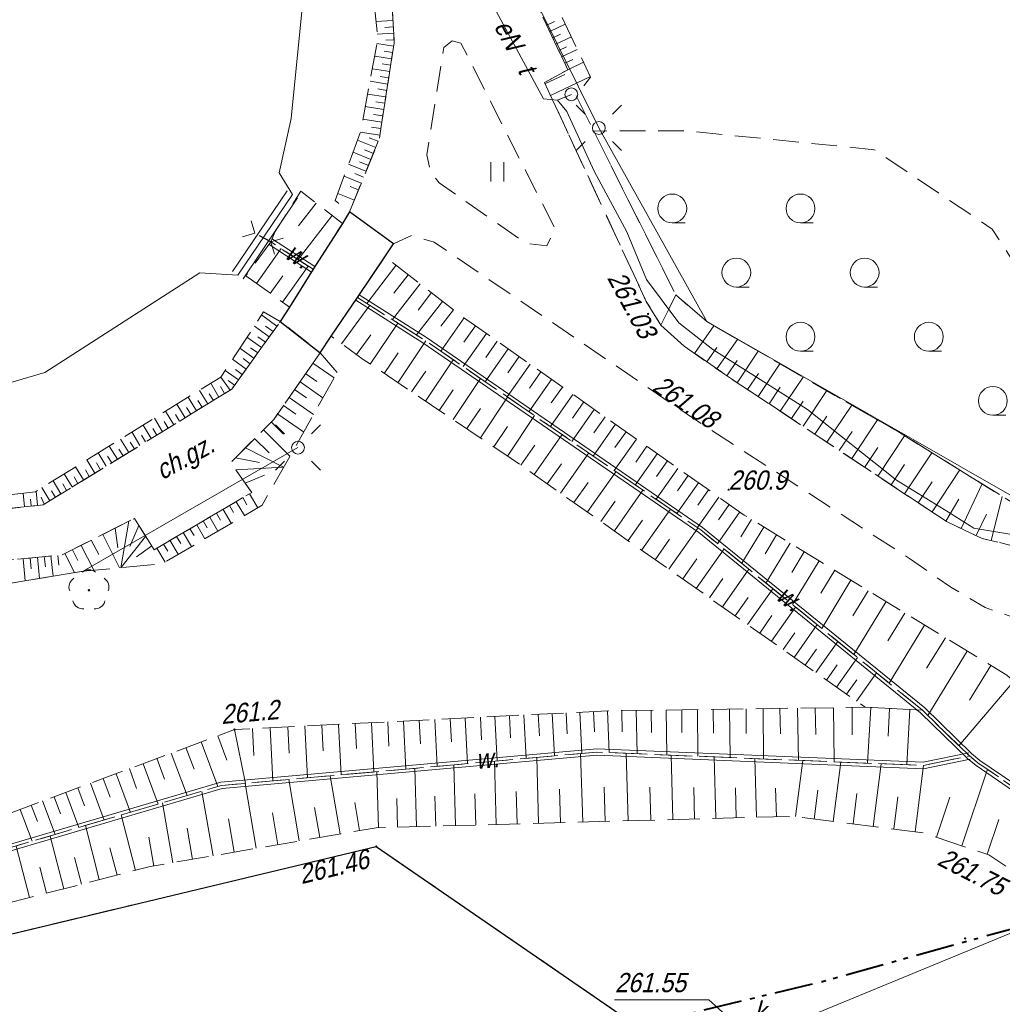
# Model space of a CAD drawing. Extents: x 7418340 to 7418643, y 5555323 to 5555529.
# Tile 8 of 16: x 7418456 to 7418494, y 5555376 to 5555414. Entities that reach past the tile are written whole.
import ezdxf
from ezdxf.enums import TextEntityAlignment as Align

# ---------------------------------------------------------------- set-up
doc = ezdxf.new("R2010")
doc.units = 0
doc.header["$MEASUREMENT"] = 0
for name, pattern in [('250-500', [2.85, 1.5, -0.35, 0.175, -0.3, 0.175, -0.35]), ('ib05_500', [10, 5, -5]), ('mz1.0_0.5', [15, 10, -5]), ('mz1.25_0.5', [17.5, 12.5, -5])]:
    doc.linetypes.add(name, pattern=pattern)
for name, color, linetype, lineweight in [('000 Inne (niezydentyfikowane)', 7, 'Continuous', 0), ('chodnik (powierzchnia)', 7, 'Continuous', 0), ('chodnik (powierzchnia)-Atr17', 7, 'Continuous', 0), ('drzewo liściaste (punkt)', 7, 'Continuous', 0), ('EPSPR_252', 7, 'Continuous', 0), ('EPUPR_250', 7, 'Continuous', 0), ('krawężnik (linia)', 7, 'Continuous', 0), ('kładka (powierzchnia)', 7, 'Continuous', 0), ('latarnia (punkt)', 7, 'Continuous', 0), ('murek oporowy (linia)', 7, 'Continuous', 0), ('przepust (linia)', 7, 'Continuous', 0), ('przepust (linia) - symbol', 7, 'Continuous', 0), ('przewód elektroenergetyczny (linia)', 7, 'Continuous', 0), ('przewód elektroenergetyczny (linia)-Atr1', 7, 'Continuous', 0), ('przewód telekomunikacyjny (linia)', 7, 'Continuous', 0), ('przewód telekomunikacyjny (linia)-Atr1', 7, 'Continuous', 0), ('punkt wysokościowy naturalny', 7, 'Continuous', 0), ('punkt wysokościowy naturalny-Atr2', 7, 'Continuous', 0), ('punkt wysokościowy sztuczny', 7, 'Continuous', 0), ('punkt wysokościowy sztuczny-Atr2', 7, 'Continuous', 0), ('rów melioracyjny  przydrożny (linia)', 7, 'Continuous', 0), ('rów melioracyjny  przydrożny (linia)-Atr17', 7, 'Continuous', 0), ('skarpa nieumocniona (powierzchnia)', 7, 'Continuous', 0), ('słup (punkt)', 7, 'Continuous', 0), ('trawnik (powierzchnia)', 7, 'Continuous', 0), ('trawnik (powierzchnia) - symbol', 7, 'Continuous', 0), ('UKKPO_582', 7, 'Continuous', 0), ('woda stojąca (powierzchnia)', 7, 'Continuous', 0), ('właz okrągły - siec kanalizacyjna (punkt)-Atr17', 7, 'Continuous', 0), ('zakrzewienie (powierzchnia)', 7, 'Continuous', 0), ('zakrzewienie (powierzchnia) - symbol', 7, 'Continuous', 0)]:
    doc.layers.add(name, color=color, linetype=linetype, lineweight=lineweight)
doc.styles.add('Style-WORKING_1250 I 0.26180', font='WORKING_1250.shx', dxfattribs={"oblique": 15})

# ---------------------------------------------------------------- blocks, each defined once
blk = doc.blocks.new('PW02')
at = {"linetype": 'Continuous', "lineweight": 13}
blk.add_hatch(color=0, dxfattribs=at).paths.add_polyline_path([(0.45, 0, 1), (-0.45, 0, 1)], flags=16)
blk = doc.blocks.new('PW01')
at = {"linetype": 'Continuous', "lineweight": 13}
blk.add_hatch(color=0, dxfattribs=at).paths.add_polyline_path([(0.45, 0, 1), (-0.45, 0, 1)], flags=16)
blk = doc.blocks.new('OP021')
at = {"linetype": 'Continuous', "lineweight": 13}
blk.add_hatch(color=0, dxfattribs=at).paths.add_polyline_path([(0.5, 0, 1), (-0.5, 0, 1)], flags=16)
at = {"color": 0, "linetype": 'Continuous', "lineweight": 13}
for centre, start, end in [((0, 4), 49.272, 130.728), ((-3.8, 1.24), 121.308, 202.548), ((3.8, 1.24), 337.452, 58.692), ((-2.35, -3.24), 193.221, 274.871), ((2.35, -3.24), 265.129, 346.779)]:
    blk.add_arc(centre, 4, start, end, dxfattribs=at)
blk = doc.blocks.new('TL04')
at = {"color": 0, "linetype": 'Continuous', "lineweight": 13}
blk.add_line((3.98, -1.64), (8.98, -1.64), dxfattribs=at)
blk.add_circle((3.98, 3.98), 5.62, dxfattribs=at)
blk = doc.blocks.new('SM01')
at = {"color": 0, "linetype": 'Continuous', "lineweight": 13}
for p, q in [((-5.3, 5.31), (-8.83, 8.84)), ((5.31, 5.31), (8.84, 8.84)), ((-5.3, -5.3), (-8.83, -8.83)), ((5.31, -5.3), (8.84, -8.83))]:
    blk.add_line(p, q, dxfattribs=at)
blk.add_circle((0, 0), 2.5, dxfattribs=at)
blk = doc.blocks.new('TU04')
at = {"color": 0, "linetype": 'Continuous', "lineweight": 13}
for p, q in [((0, 0), (0, 7.5)), ((5, 0), (5, 7.5))]:
    blk.add_line(p, q, dxfattribs=at)
blk = doc.blocks.new('IB05')
at = {"color": 0, "linetype": 'Continuous', "lineweight": 13}
for q in [(3.54, 3.54), (3.54, -3.54)]:
    blk.add_line((0, 0), q, dxfattribs=at)
blk = doc.blocks.new('SM04')
at = {"color": 0, "linetype": 'Continuous', "lineweight": 13}
blk.add_circle((0, 0), 2.5, dxfattribs=at)

msp = doc.modelspace()

# ---------------------------------------------------------------- linework, layer by layer
at = {"layer": '000 Inne (niezydentyfikowane)', "color": 7, "linetype": 'Continuous', "lineweight": 13, "ltscale": 0.1, "flags": 128}
for points in [[(7418470.73, 5555414.32), (7418470.07, 5555414.28)], [(7418476.73, 5555414.14), (7418477.03, 5555414.28)], [(7418476.85, 5555413.89), (7418477.45, 5555414.17)], [(7418470.76, 5555413.82), (7418470.12, 5555413.79)], [(7418470.75, 5555414.07), (7418470.42, 5555414.05)], [(7418476.96, 5555413.64), (7418477.27, 5555413.78)], [(7418470.76, 5555413.32), (7418470.11, 5555413.42)], [(7418470.77, 5555413.57), (7418470.45, 5555413.55)], [(7418477.08, 5555413.39), (7418477.69, 5555413.68)], [(7418470.72, 5555413.07), (7418470.39, 5555413.12)], [(7418477.2, 5555413.15), (7418477.5, 5555413.29)], [(7418477.31, 5555412.9), (7418477.92, 5555413.19)], [(7418470.68, 5555412.83), (7418470.02, 5555412.93)], [(7418470.65, 5555412.58), (7418470.31, 5555412.63)], [(7418477.43, 5555412.65), (7418477.74, 5555412.8)], [(7418477.55, 5555412.4), (7418478.16, 5555412.69)], [(7418470.61, 5555412.33), (7418469.93, 5555412.44)], [(7418476.66, 5555411.85), (7418477.44, 5555412.22)], [(7418470.53, 5555411.84), (7418469.84, 5555411.95)], [(7418470.57, 5555412.09), (7418470.23, 5555412.14)], [(7418476.87, 5555411.4), (7418478.43, 5555412.13)], [(7418470.45, 5555411.34), (7418469.74, 5555411.45)], [(7418470.49, 5555411.59), (7418470.14, 5555411.65)], [(7418470.42, 5555411.1), (7418470.06, 5555411.15)], [(7418470.38, 5555410.85), (7418469.65, 5555410.96)], [(7418470.3, 5555410.36), (7418469.56, 5555410.47)], [(7418470.34, 5555410.6), (7418469.97, 5555410.66)], [(7418470.22, 5555409.85), (7418469.47, 5555409.97)], [(7418470.26, 5555410.11), (7418469.89, 5555410.16)], [(7418470.06, 5555409.37), (7418469.35, 5555409.66)], [(7418470.16, 5555409.61), (7418469.8, 5555409.75)], [(7418469.87, 5555408.9), (7418469.18, 5555409.19)], [(7418469.97, 5555409.14), (7418469.62, 5555409.28)], [(7418469.78, 5555408.67), (7418469.43, 5555408.81)], [(7418469.68, 5555408.44), (7418469, 5555408.72)], [(7418469.49, 5555407.98), (7418468.83, 5555408.25)], [(7418469.59, 5555408.21), (7418469.25, 5555408.35)], [(7418469.39, 5555407.72), (7418469.06, 5555407.85)], [(7418469.23, 5555407.32), (7418468.59, 5555407.58)], [(7418467.74, 5555407.2), (7418467.05, 5555406.31)], [(7418468.36, 5555406.72), (7418467.04, 5555405)], [(7418465.41, 5555404.07), (7418466.37, 5555405.43)], [(7418466.43, 5555403.34), (7418467.43, 5555404.74)], [(7418470.85, 5555404.77), (7418469.71, 5555403.29)], [(7418465.95, 5555403.68), (7418466.44, 5555404.37)], [(7418471.33, 5555404.41), (7418470.77, 5555403.69)], [(7418471.79, 5555404.05), (7418470.71, 5555402.66)], [(7418472.23, 5555403.71), (7418471.71, 5555403.03)], [(7418468.73, 5555401.72), (7418469.83, 5555403.22)], [(7418472.67, 5555403.37), (7418471.65, 5555402.06)], [(7418473.09, 5555403.04), (7418472.6, 5555402.41)], [(7418466.21, 5555402.41), (7418465.61, 5555402.84)], [(7418473.51, 5555402.73), (7418472.6, 5555401.43)], [(7418465.91, 5555401.99), (7418465.33, 5555402.41)], [(7418466.06, 5555402.2), (7418465.77, 5555402.41)], [(7418469.85, 5555400.92), (7418470.92, 5555402.52)], [(7418473.95, 5555402.42), (7418473.49, 5555401.78)], [(7418482.49, 5555401.34), (7418483.24, 5555402.42)], [(7418465.61, 5555401.57), (7418465.04, 5555401.98)], [(7418465.76, 5555401.78), (7418465.47, 5555401.99)], [(7418469.31, 5555401.3), (7418469.87, 5555402.07)], [(7418474.38, 5555402.12), (7418473.47, 5555400.83)], [(7418483.36, 5555400.74), (7418484.17, 5555401.89)], [(7418465.31, 5555401.15), (7418464.76, 5555401.55)], [(7418465.46, 5555401.36), (7418465.18, 5555401.56)], [(7418470.92, 5555400.2), (7418472.01, 5555401.83)], [(7418475.23, 5555401.52), (7418474.33, 5555400.24)], [(7418474.8, 5555401.82), (7418474.35, 5555401.18)], [(7418482.97, 5555401.01), (7418483.36, 5555401.57)], [(7418465.01, 5555400.73), (7418464.48, 5555401.12)], [(7418465.16, 5555400.94), (7418464.89, 5555401.14)], [(7418470.39, 5555400.56), (7418470.93, 5555401.37)], [(7418472, 5555399.48), (7418473.08, 5555401.09)], [(7418475.65, 5555401.22), (7418475.21, 5555400.58)], [(7418484.15, 5555400.2), (7418484.97, 5555401.43)], [(7418464.86, 5555400.52), (7418464.6, 5555400.71)], [(7418467.61, 5555400.96), (7418468.44, 5555400.39)], [(7418476.08, 5555400.92), (7418475.18, 5555399.65)], [(7418483.75, 5555400.47), (7418484.15, 5555401.07)], [(7418484.97, 5555399.66), (7418485.82, 5555400.94)], [(7418464.39, 5555399.91), (7418464.02, 5555400.42)], [(7418464.71, 5555400.31), (7418464.19, 5555400.68)], [(7418467.33, 5555400.55), (7418467.76, 5555400.25)], [(7418471.46, 5555399.84), (7418472.01, 5555400.65)], [(7418473.08, 5555398.76), (7418474.15, 5555400.36)], [(7418476.92, 5555400.33), (7418476.03, 5555399.07)], [(7418476.5, 5555400.63), (7418476.05, 5555399.99)], [(7418484.56, 5555399.93), (7418484.98, 5555400.56)], [(7418485.83, 5555399.09), (7418486.72, 5555400.42)], [(7418463.95, 5555399.64), (7418463.63, 5555400.18)], [(7418464.17, 5555399.78), (7418464.01, 5555400.05)], [(7418464.56, 5555400.1), (7418464.31, 5555400.29)], [(7418466.9, 5555399.93), (7418467.36, 5555399.61)], [(7418467.11, 5555400.23), (7418468, 5555399.61)], [(7418477.34, 5555400.03), (7418476.9, 5555399.41)], [(7418485.4, 5555399.38), (7418485.83, 5555400.03)], [(7418463.07, 5555399.1), (7418462.75, 5555399.63)], [(7418463.51, 5555399.37), (7418463.19, 5555399.9)], [(7418463.73, 5555399.51), (7418463.57, 5555399.77)], [(7418466.68, 5555399.62), (7418467.63, 5555398.96)], [(7418472.54, 5555399.12), (7418473.08, 5555399.92)], [(7418474.14, 5555398.05), (7418475.2, 5555399.64)], [(7418477.75, 5555399.74), (7418476.87, 5555398.49)], [(7418486.72, 5555398.5), (7418487.65, 5555399.89)], [(7418462.63, 5555398.83), (7418462.31, 5555399.36)], [(7418462.85, 5555398.97), (7418462.69, 5555399.23)], [(7418463.29, 5555399.24), (7418463.13, 5555399.5)], [(7418466.46, 5555399.31), (7418466.95, 5555398.97)], [(7418473.61, 5555398.41), (7418474.15, 5555399.2)], [(7418478.17, 5555399.45), (7418477.73, 5555398.82)], [(7418486.27, 5555398.8), (7418486.72, 5555399.48)], [(7418487.65, 5555397.88), (7418488.62, 5555399.33)], [(7418461.75, 5555398.29), (7418461.43, 5555398.82)], [(7418462.19, 5555398.56), (7418461.87, 5555399.09)], [(7418462.41, 5555398.7), (7418462.25, 5555398.96)], [(7418466.24, 5555398.98), (7418467.25, 5555398.28)], [(7418475.2, 5555397.34), (7418476.25, 5555398.92)], [(7418478.58, 5555399.16), (7418477.71, 5555397.91)], [(7418479, 5555398.87), (7418478.56, 5555398.25)], [(7418487.18, 5555398.19), (7418487.65, 5555398.9)], [(7418461.31, 5555398.02), (7418460.99, 5555398.55)], [(7418461.53, 5555398.16), (7418461.37, 5555398.42)], [(7418461.97, 5555398.43), (7418461.81, 5555398.69)], [(7418465.99, 5555398.67), (7418466.46, 5555398.19)], [(7418474.67, 5555397.7), (7418475.2, 5555398.49)], [(7418479.41, 5555398.58), (7418478.54, 5555397.34)], [(7418488.62, 5555397.24), (7418489.63, 5555398.75)], [(7418460.87, 5555397.75), (7418460.55, 5555398.28)], [(7418461.09, 5555397.89), (7418460.93, 5555398.15)], [(7418465.34, 5555398.02), (7418465.91, 5555397.47)], [(7418465.68, 5555398.36), (7418466.71, 5555397.33)], [(7418476.24, 5555396.62), (7418477.33, 5555398.18)], [(7418479.82, 5555398.29), (7418479.38, 5555397.67)], [(7418488.13, 5555397.56), (7418488.63, 5555398.3)], [(7418489.64, 5555396.56), (7418490.68, 5555398.13)], [(7418459.99, 5555397.22), (7418459.67, 5555397.73)], [(7418460.43, 5555397.48), (7418460.11, 5555398)], [(7418460.65, 5555397.62), (7418460.49, 5555397.88)], [(7418464.98, 5555397.66), (7418466.47, 5555396.91)], [(7418475.72, 5555396.98), (7418476.26, 5555397.76)], [(7418480.23, 5555398), (7418479.36, 5555396.78)], [(7418480.63, 5555397.72), (7418480.2, 5555397.1)], [(7418489.12, 5555396.9), (7418489.64, 5555397.68)], [(7418459.55, 5555396.95), (7418459.24, 5555397.46)], [(7418459.77, 5555397.08), (7418459.61, 5555397.34)], [(7418460.21, 5555397.35), (7418460.05, 5555397.61)], [(7418464.59, 5555397.27), (7418465.53, 5555397.09)], [(7418477.27, 5555395.89), (7418478.37, 5555397.46)], [(7418481.04, 5555397.43), (7418480.18, 5555396.21)], [(7418490.68, 5555395.87), (7418491.74, 5555397.47)], [(7418458.67, 5555396.41), (7418458.36, 5555396.92)], [(7418459.11, 5555396.68), (7418458.8, 5555397.19)], [(7418459.33, 5555396.81), (7418459.17, 5555397.07)], [(7418464.61, 5555396.8), (7418466.47, 5555396.91)], [(7418476.75, 5555396.26), (7418477.3, 5555397.04)], [(7418481.84, 5555396.86), (7418480.99, 5555395.66)], [(7418481.44, 5555397.15), (7418481.01, 5555396.54)], [(7418490.16, 5555396.22), (7418490.68, 5555397.01)], [(7418458.23, 5555396.14), (7418457.92, 5555396.65)], [(7418458.45, 5555396.27), (7418458.3, 5555396.53)], [(7418458.89, 5555396.54), (7418458.74, 5555396.8)], [(7418464.97, 5555396.29), (7418465.72, 5555396.6)], [(7418478.32, 5555395.16), (7418479.42, 5555396.73)], [(7418482.24, 5555396.58), (7418481.82, 5555395.98)], [(7418491.75, 5555395.16), (7418492.84, 5555396.8)], [(7418457.35, 5555395.6), (7418457.04, 5555396.11)], [(7418457.79, 5555395.87), (7418457.48, 5555396.38)], [(7418458.01, 5555396), (7418457.86, 5555396.26)], [(7418477.79, 5555395.53), (7418478.35, 5555396.31)], [(7418482.64, 5555396.3), (7418481.8, 5555395.1)], [(7418491.21, 5555395.52), (7418491.75, 5555396.33)], [(7418492.89, 5555394.52), (7418493.71, 5555396.26)], [(7418456.37, 5555395.36), (7418456.31, 5555395.9)], [(7418456.88, 5555395.42), (7418456.82, 5555395.97)], [(7418457.13, 5555395.46), (7418457.02, 5555395.74)], [(7418457.57, 5555395.73), (7418457.42, 5555395.99)], [(7418464.88, 5555395.72), (7418465.04, 5555395.44)], [(7418465.14, 5555395.87), (7418465.46, 5555395.32)], [(7418479.37, 5555394.42), (7418480.48, 5555396.01)], [(7418483.44, 5555395.74), (7418482.6, 5555394.55)], [(7418483.04, 5555396.02), (7418482.62, 5555395.42)], [(7418494.06, 5555394.04), (7418494.48, 5555395.77)], [(7418456.63, 5555395.39), (7418456.6, 5555395.66)], [(7418464.36, 5555395.41), (7418464.52, 5555395.14)], [(7418464.62, 5555395.56), (7418464.94, 5555395.02)], [(7418478.84, 5555394.79), (7418479.4, 5555395.58)], [(7418483.84, 5555395.45), (7418483.42, 5555394.85)], [(7418492.29, 5555394.8), (7418492.79, 5555395.66)], [(7418463.59, 5555394.96), (7418463.91, 5555394.41)], [(7418463.85, 5555395.11), (7418464.01, 5555394.84)], [(7418464.11, 5555395.26), (7418464.43, 5555394.72)], [(7418480.43, 5555393.68), (7418481.55, 5555395.27)], [(7418484.26, 5555395.16), (7418483.39, 5555393.92)], [(7418493.47, 5555394.24), (7418493.87, 5555395.08)], [(7418460.44, 5555394.8), (7418460.12, 5555392.99)], [(7418460.83, 5555394.64), (7418460.48, 5555393.81)], [(7418463.08, 5555394.66), (7418463.4, 5555394.11)], [(7418463.33, 5555394.81), (7418463.49, 5555394.54)], [(7418479.9, 5555394.05), (7418480.46, 5555394.84)], [(7418484.71, 5555394.87), (7418484.3, 5555394.19)], [(7418485.19, 5555394.57), (7418484.33, 5555393.16)], [(7418459.42, 5555394.28), (7418460.07, 5555392.99)], [(7418459.9, 5555394.53), (7418460.01, 5555393.76)], [(7418461.09, 5555394.21), (7418460.12, 5555392.99)], [(7418462.3, 5555394.21), (7418462.46, 5555393.93)], [(7418462.56, 5555394.36), (7418462.88, 5555393.81)], [(7418462.82, 5555394.51), (7418462.98, 5555394.24)], [(7418481.49, 5555392.93), (7418482.62, 5555394.53)], [(7418485.69, 5555394.27), (7418485.24, 5555393.53)], [(7418458.58, 5555393.86), (7418459.07, 5555392.89)], [(7418458.97, 5555394.06), (7418459.26, 5555393.5)], [(7418461.33, 5555393.84), (7418460.73, 5555393.41)], [(7418461.79, 5555393.9), (7418461.95, 5555393.63)], [(7418462.04, 5555394.06), (7418462.36, 5555393.51)], [(7418480.96, 5555393.3), (7418481.52, 5555394.1)], [(7418486.22, 5555393.95), (7418485.27, 5555392.39)], [(7418457.14, 5555393.42), (7418457.18, 5555393.02)], [(7418457.4, 5555393.45), (7418457.48, 5555392.66)], [(7418457.67, 5555393.47), (7418457.7, 5555393.09)], [(7418457.94, 5555393.54), (7418458.32, 5555392.8)], [(7418458.24, 5555393.69), (7418458.45, 5555393.27)], [(7418461.53, 5555393.75), (7418461.85, 5555393.21)], [(7418482.56, 5555392.18), (7418483.64, 5555393.72)], [(7418486.77, 5555393.61), (7418486.28, 5555392.8)], [(7418456.31, 5555393.34), (7418456.4, 5555392.48)], [(7418456.59, 5555393.37), (7418456.63, 5555392.95)], [(7418456.87, 5555393.4), (7418456.95, 5555392.57)], [(7418482.03, 5555392.55), (7418482.58, 5555393.34)], [(7418487.35, 5555393.26), (7418486.31, 5555391.55)], [(7418483.58, 5555391.46), (7418484.61, 5555392.93)], [(7418487.96, 5555392.89), (7418487.41, 5555391.99)], [(7418483.07, 5555391.81), (7418483.6, 5555392.57)], [(7418488.59, 5555392.5), (7418487.45, 5555390.62)], [(7418484.56, 5555390.77), (7418485.54, 5555392.17)], [(7418489.26, 5555392.09), (7418488.66, 5555391.11)], [(7418484.07, 5555391.11), (7418484.58, 5555391.83)], [(7418489.96, 5555391.67), (7418488.7, 5555389.61)], [(7418485.03, 5555390.44), (7418485.51, 5555391.13)], [(7418485.49, 5555390.12), (7418486.43, 5555391.45)], [(7418490.69, 5555391.22), (7418490.03, 5555390.14)], [(7418486.38, 5555389.49), (7418487.27, 5555390.77)], [(7418491.46, 5555390.75), (7418490.08, 5555388.49)], [(7418485.94, 5555389.8), (7418486.4, 5555390.45)], [(7418487.22, 5555388.9), (7418488.08, 5555390.11)], [(7418492.27, 5555390.26), (7418491.54, 5555389.07)], [(7418486.8, 5555389.19), (7418487.24, 5555389.81)], [(7418493.12, 5555389.74), (7418491.59, 5555387.23)], [(7418487.63, 5555388.61), (7418488.05, 5555389.2)], [(7418488.03, 5555388.33), (7418488.85, 5555389.49)], [(7418488.8, 5555387.79), (7418489.58, 5555388.89)], [(7418494.04, 5555389.18), (7418493.21, 5555387.82)], [(7418488.42, 5555388.06), (7418488.82, 5555388.62)], [(7418494.94, 5555388.56), (7418492.8, 5555386.04)], [(7418476.4, 5555387.27), (7418476.44, 5555386.44)], [(7418476.94, 5555387.3), (7418477.03, 5555385.65)], [(7418477.48, 5555387.33), (7418477.53, 5555386.51)], [(7418478.02, 5555387.36), (7418478.1, 5555385.75)], [(7418478.55, 5555387.38), (7418478.59, 5555386.59)], [(7418479.1, 5555387.41), (7418479.16, 5555385.78)], [(7418479.66, 5555387.42), (7418479.67, 5555386.59)], [(7418480.22, 5555387.43), (7418480.25, 5555385.74)], [(7418480.8, 5555387.43), (7418480.81, 5555386.57)], [(7418481.39, 5555387.44), (7418481.41, 5555385.69)], [(7418481.99, 5555387.45), (7418482, 5555386.56)], [(7418482.6, 5555387.46), (7418482.62, 5555385.64)], [(7418483.22, 5555387.47), (7418483.23, 5555386.54)], [(7418483.85, 5555387.48), (7418483.88, 5555385.59)], [(7418484.5, 5555387.49), (7418484.51, 5555386.52)], [(7418485.16, 5555387.49), (7418485.18, 5555385.53)], [(7418485.82, 5555387.5), (7418485.84, 5555386.51)], [(7418486.51, 5555387.51), (7418486.54, 5555385.48)], [(7418487.2, 5555387.52), (7418487.22, 5555386.49)], [(7418487.91, 5555387.53), (7418487.94, 5555385.42)], [(7418488.63, 5555387.54), (7418488.64, 5555386.47)], [(7418489.36, 5555387.54), (7418489.24, 5555385.37)], [(7418490.09, 5555387.5), (7418490.04, 5555386.42)], [(7418490.88, 5555387.46), (7418490.77, 5555385.31)], [(7418468.61, 5555386.88), (7418468.71, 5555384.91)], [(7418469.26, 5555386.92), (7418469.31, 5555385.94)], [(7418469.9, 5555386.95), (7418469.99, 5555385.03)], [(7418470.53, 5555386.98), (7418470.57, 5555386.03)], [(7418471.15, 5555387.01), (7418471.24, 5555385.14)], [(7418471.76, 5555387.04), (7418471.81, 5555386.12)], [(7418472.37, 5555387.07), (7418472.46, 5555385.25)], [(7418472.96, 5555387.1), (7418473.01, 5555386.2)], [(7418473.55, 5555387.13), (7418473.64, 5555385.35)], [(7418474.14, 5555387.16), (7418474.18, 5555386.28)], [(7418474.71, 5555387.19), (7418474.8, 5555385.46)], [(7418475.28, 5555387.22), (7418475.32, 5555386.36)], [(7418475.84, 5555387.25), (7418475.93, 5555385.56)], [(7418464.56, 5555386.68), (7418464.98, 5555384.58)], [(7418465.26, 5555386.72), (7418465.31, 5555385.67)], [(7418465.95, 5555386.75), (7418466.05, 5555384.68)], [(7418466.63, 5555386.78), (7418466.68, 5555385.76)], [(7418467.3, 5555386.82), (7418467.4, 5555384.8)], [(7418467.96, 5555386.85), (7418468.01, 5555385.85)], [(7418463.26, 5555386.2), (7418463.91, 5555384.46)], [(7418463.9, 5555386.44), (7418464.25, 5555385.49)], [(7418462.09, 5555385.76), (7418462.71, 5555384.11)], [(7418462.66, 5555385.98), (7418462.98, 5555385.13)], [(7418478.13, 5555383.07), (7418478.05, 5555385.74)], [(7418479.9, 5555383.12), (7418479.83, 5555385.75)], [(7418460.99, 5555385.35), (7418461.58, 5555383.77)], [(7418461.53, 5555385.56), (7418461.83, 5555384.75)], [(7418474.76, 5555382.98), (7418474.69, 5555385.45)], [(7418476.41, 5555383.03), (7418476.34, 5555385.59)], [(7418481.65, 5555383.17), (7418481.58, 5555385.68)], [(7418483.32, 5555383.22), (7418483.25, 5555385.61)], [(7418484.91, 5555383.26), (7418484.84, 5555385.55)], [(7418486.43, 5555383.29), (7418486.71, 5555385.47)], [(7418487.9, 5555383.1), (7418488.2, 5555385.41)], [(7418489.46, 5555382.9), (7418489.77, 5555385.35)], [(7418460.46, 5555385.16), (7418460.74, 5555384.38)], [(7418470.17, 5555382.85), (7418470.11, 5555385.04)], [(7418471.65, 5555382.89), (7418471.59, 5555385.17)], [(7418473.17, 5555382.94), (7418473.11, 5555385.3)], [(7418491.09, 5555382.69), (7418491.42, 5555385.28)], [(7418492.91, 5555382.15), (7418493.91, 5555385.13)], [(7418458.94, 5555384.59), (7418459.47, 5555383.15)], [(7418459.43, 5555384.77), (7418459.71, 5555384.04)], [(7418459.94, 5555384.96), (7418460.5, 5555383.45)], [(7418465.4, 5555382.05), (7418464.97, 5555384.58)], [(7418467.08, 5555382.34), (7418466.67, 5555384.73)], [(7418468.67, 5555382.61), (7418468.28, 5555384.88)], [(7418457.98, 5555384.23), (7418458.49, 5555382.86)], [(7418458.45, 5555384.41), (7418458.71, 5555383.71)], [(7418463.72, 5555381.76), (7418463.28, 5555384.27)], [(7418475.58, 5555383), (7418475.54, 5555384.26)], [(7418477.26, 5555383.05), (7418477.22, 5555384.36)], [(7418479.01, 5555383.1), (7418478.97, 5555384.44)], [(7418480.79, 5555383.15), (7418480.75, 5555384.43)], [(7418482.49, 5555383.19), (7418482.46, 5555384.42)], [(7418484.12, 5555383.24), (7418484.09, 5555384.41)], [(7418485.68, 5555383.28), (7418485.65, 5555384.4)], [(7418487.16, 5555383.19), (7418487.3, 5555384.32)], [(7418457.07, 5555383.9), (7418457.56, 5555382.59)], [(7418457.52, 5555384.06), (7418457.77, 5555383.39)], [(7418462.15, 5555381.49), (7418461.75, 5555383.82)], [(7418469.43, 5555382.74), (7418469.24, 5555383.84)], [(7418470.91, 5555382.87), (7418470.88, 5555383.99)], [(7418472.41, 5555382.91), (7418472.37, 5555384.08)], [(7418473.96, 5555382.96), (7418473.93, 5555384.17)], [(7418488.67, 5555383), (7418488.82, 5555384.19)], [(7418490.26, 5555382.8), (7418490.42, 5555384.06)], [(7418491.93, 5555382.48), (7418492.45, 5555384.04)], [(7418456.2, 5555383.57), (7418456.67, 5555382.33)], [(7418456.63, 5555383.73), (7418456.87, 5555383.09)], [(7418466.25, 5555382.19), (7418466.04, 5555383.43)], [(7418467.88, 5555382.47), (7418467.68, 5555383.64)], [(7418460.69, 5555381.19), (7418460.13, 5555383.35)], [(7418464.54, 5555381.9), (7418464.32, 5555383.2)], [(7418493.9, 5555381.82), (7418494.35, 5555383.17)], [(7418459.28, 5555380.83), (7418458.74, 5555382.94)], [(7418462.92, 5555381.62), (7418462.71, 5555382.83)], [(7418457.9, 5555380.47), (7418457.37, 5555382.53)], [(7418461.41, 5555381.36), (7418461.21, 5555382.49)], [(7418456.56, 5555380.13), (7418456.04, 5555382.14)], [(7418459.98, 5555381.01), (7418459.7, 5555382.07)], [(7418458.59, 5555380.65), (7418458.32, 5555381.69)], [(7418457.23, 5555380.3), (7418456.97, 5555381.32)]]:
    msp.add_lwpolyline(points, dxfattribs=at)
at = {"layer": 'chodnik (powierzchnia)', "color": 7, "linetype": 'mz1.0_0.5', "lineweight": 13, "ltscale": 0.1, "flags": 128}
for points in [[(7418400.51, 5555417.1), (7418401.14, 5555414.22), (7418402.59, 5555410.7), (7418406, 5555406.54), (7418411.67, 5555401.23), (7418415.91, 5555397.19), (7418420.31, 5555394.94), (7418425.15, 5555393.33), (7418428.62, 5555392.42), (7418433.49, 5555389.37), (7418438.84, 5555388.76), (7418441.68, 5555389.77), (7418444.14, 5555391.36), (7418448.25, 5555392.7), (7418450.73, 5555392.8), (7418457.84, 5555393.49), (7418460.66, 5555394.91), (7418461.42, 5555393.69), (7418465.23, 5555395.92), (7418464.41, 5555397.09), (7418466.09, 5555398.77), (7418467.9, 5555401.37), (7418466.34, 5555402.59), (7418464.45, 5555399.95), (7418457.1, 5555395.44), (7418450.42, 5555394.72), (7418447.88, 5555394.62), (7418443.6, 5555393.2), (7418440.73, 5555391.49), (7418438.1, 5555390.55), (7418434.21, 5555391.15), (7418431.37, 5555393.13), (7418428.94, 5555394.34), (7418425.67, 5555395.27), (7418421.2, 5555396.7), (7418417.39, 5555398.75), (7418412.99, 5555402.66), (7418407.4, 5555407.91), (7418404.38, 5555411.76), (7418403, 5555414.81), (7418402.48, 5555416.97), (7418403.3, 5555421.87), (7418404.69, 5555425.5), (7418406.27, 5555427.01), (7418412.18, 5555429), (7418419.48, 5555428.36), (7418425.03, 5555429.2), (7418430.38, 5555431.47), (7418434.1, 5555433), (7418441.98, 5555436.22), (7418447.75, 5555437.19), (7418453.79, 5555436.62), (7418459.2, 5555434.8), (7418465.26, 5555429.71), (7418467.21, 5555426.62), (7418470.55, 5555417.76), (7418470.78, 5555413.45), (7418470.2, 5555409.71), (7418469.04, 5555406.86), (7418470.76, 5555405.61), (7418471.47, 5555405.94), (7418472.34, 5555405.68), (7418482.45, 5555398.8), (7418490.87, 5555393.35), (7418492.48, 5555392.23), (7418493.82, 5555391.44), (7418497.96, 5555389.98), (7418500.93, 5555390.16), (7418504.84, 5555391.18), (7418505.92, 5555390.91), (7418506.96, 5555389.48), (7418511.47, 5555391.66), (7418510.07, 5555393.88), (7418506.89, 5555395.58), (7418499.48, 5555394.1), (7418497.46, 5555393.93), (7418495.54, 5555393.68), (7418493.71, 5555394.13), (7418492.67, 5555394.62), (7418492.31, 5555394.79), (7418483.66, 5555400.53), (7418482.08, 5555401.63), (7418481.18, 5555402.44), (7418480.61, 5555403.37), (7418476.64, 5555411.9), (7418477.55, 5555412.4), (7418475.89, 5555415.91), (7418474.81, 5555415.41), (7418473.32, 5555418.56), (7418468.97, 5555427.54), (7418467.25, 5555430.41), (7418460.02, 5555436.58), (7418454.42, 5555438.51), (7418447.72, 5555439.15), (7418445.11, 5555438.95), (7418444.9, 5555440.04), (7418441.24, 5555439.1), (7418441.5, 5555438.05), (7418429.42, 5555433.21), (7418424.59, 5555431.09), (7418418.83, 5555430.46), (7418415, 5555430.9), (7418406.92, 5555429.52), (7418404.03, 5555427.98), (7418403.25, 5555428.47), (7418401.06, 5555425.24), (7418401.92, 5555424.74), (7418401.34, 5555422.31)], [(7418470.08, 5555382.12), (7418415.75, 5555369.1), (7418414, 5555353.68), (7418423.4, 5555356.81), (7418485.24, 5555371.69)]]:
    msp.add_lwpolyline(points, close=True, dxfattribs=at)
at = {"layer": 'EPSPR_252', "color": 36, "linetype": 'Continuous', "lineweight": 13, "flags": 128}
for points in [[(7418389.18, 5555342.024), (7418406.74, 5555350.92), (7418423.42, 5555359.11), (7418484.76, 5555374.6), (7418507.33, 5555383.9), (7418516.516, 5555351.521)], [(7418484.76, 5555374.6), (7418483.05, 5555376.15), (7418479.367, 5555376.15)]]:
    msp.add_lwpolyline(points, dxfattribs=at)
at = {"layer": 'EPUPR_250', "color": 211, "linetype": '250-500', "lineweight": 40, "flags": 128}
msp.add_lwpolyline([(7418413.342, 5555360.519), (7418418.005, 5555362.142), (7418423.728, 5555363.315), (7418448.518, 5555367.452), (7418487.478, 5555376.865), (7418494.804, 5555378.899), (7418504.45, 5555382.295), (7418526.412, 5555391.302), (7418533.334, 5555393.948), (7418543.832, 5555397.732), (7418560.643, 5555402.798)], dxfattribs=at)
at = {"layer": 'krawężnik (linia)', "color": 7, "linetype": 'Continuous', "lineweight": 30, "ltscale": 0.1, "flags": 128}
msp.add_lwpolyline([(7418414, 5555353.68), (7418415.75, 5555369.1), (7418470.08, 5555382.12), (7418485.24, 5555371.69)], dxfattribs=at)
at = {"layer": 'kładka (powierzchnia)', "color": 7, "linetype": 'Continuous', "lineweight": 30, "ltscale": 0.1, "flags": 128}
msp.add_lwpolyline([(7418467.9, 5555401.37), (7418468.33, 5555402.01), (7418469.35, 5555403.52), (7418470.42, 5555405.11), (7418470.76, 5555405.61), (7418469.04, 5555406.86), (7418468.76, 5555406.41), (7418467.62, 5555404.62), (7418466.7, 5555403.15), (7418466.34, 5555402.59)], close=True, dxfattribs=at)
at = {"layer": 'murek oporowy (linia)', "lineweight": 13}
for p, q in [((7418466.603, 5555407.68), (7418464.473, 5555404.53)), ((7418467.017, 5555407.4), (7418464.887, 5555404.25))]:
    msp.add_line(p, q, dxfattribs=at)
at = {"layer": 'przepust (linia)', "color": 7, "linetype": 'ib05_500', "lineweight": 30, "ltscale": 0.1, "flags": 128}
msp.add_lwpolyline([(7418465.97, 5555405.69), (7418465.35, 5555406.03)], dxfattribs=at)
at = {"layer": 'przewód elektroenergetyczny (linia)', "color": 1, "linetype": 'Continuous', "lineweight": 13, "ltscale": 0.1, "flags": 128}
for points in [[(7418517.67, 5555390.74), (7418516.67, 5555391.98), (7418514.27, 5555392.74), (7418510.97, 5555394.68), (7418507.16, 5555396.54), (7418496.06, 5555395.1), (7418482.97, 5555402.58), (7418478.76, 5555410.13), (7418475.55, 5555416.62), (7418474.5, 5555418.72), (7418469.97, 5555428.17), (7418468.32, 5555430.98), (7418460.54, 5555437.55), (7418454.83, 5555439.73)], [(7418454.98, 5555437.95), (7418457.87, 5555437.04), (7418460.19, 5555435.77), (7418462.59, 5555434.16), (7418464.78, 5555432.33), (7418466.82, 5555430.14), (7418468.29, 5555427.89), (7418469.89, 5555424.61), (7418473.18, 5555417.61), (7418476.6, 5555411.26), (7418477.15, 5555411.21), (7418477.51, 5555410.77), (7418478.58, 5555408.45), (7418479.85, 5555406.08), (7418480.62, 5555404.22), (7418481.88, 5555402.53), (7418483.2, 5555401.49), (7418486.9, 5555399.15), (7418490.37, 5555396.4), (7418492.39, 5555395.15), (7418493.38, 5555394.53), (7418495.02, 5555394.26)], [(7418477.15, 5555411.21), (7418477.69, 5555411.44)], [(7418450.8, 5555391.55), (7418458.65, 5555392.85), (7418467.03, 5555397.67)]]:
    msp.add_lwpolyline(points, dxfattribs=at)
at = {"layer": 'przewód telekomunikacyjny (linia)', "color": 7, "linetype": 'Continuous', "lineweight": 13, "ltscale": 0.1, "flags": 128}
for points in [[(7418454.98, 5555437.95), (7418457.87, 5555437.04), (7418460.19, 5555435.77), (7418462.59, 5555434.16), (7418464.78, 5555432.33), (7418466.82, 5555430.14), (7418468.29, 5555427.89), (7418469.89, 5555424.61), (7418473.18, 5555417.61), (7418476.6, 5555411.26), (7418477.15, 5555411.21), (7418477.51, 5555410.77), (7418478.58, 5555408.45), (7418479.85, 5555406.08), (7418480.62, 5555404.22), (7418481.88, 5555402.53), (7418483.2, 5555401.49), (7418486.9, 5555399.15), (7418490.37, 5555396.4), (7418492.39, 5555395.15), (7418493.38, 5555394.53), (7418495.02, 5555394.26)], [(7418477.15, 5555411.21), (7418477.69, 5555411.44)]]:
    msp.add_lwpolyline(points, dxfattribs=at)
at = {"layer": 'rów melioracyjny  przydrożny (linia)', "lineweight": 13}
for p, q in [((7418467.688, 5555404.725), (7418466.038, 5555405.795)), ((7418467.552, 5555404.515), (7418465.902, 5555405.585)), ((7418471.901, 5555401.756), (7418469.283, 5555403.414)), ((7418472.039, 5555401.964), (7418469.417, 5555403.626)), ((7418482.805, 5555394.56), (7418472.039, 5555401.964)), ((7418482.655, 5555394.36), (7418471.901, 5555401.756)), ((7418491.463, 5555387.523), (7418482.805, 5555394.56)), ((7418491.297, 5555387.337), (7418482.655, 5555394.36)), ((7418493.127, 5555385.557), (7418491.297, 5555387.337)), ((7418493.293, 5555385.743), (7418491.463, 5555387.523)), ((7418464.027, 5555384.623), (7418478.677, 5555385.925)), ((7418478.677, 5555385.925), (7418491.4, 5555385.406)), ((7418491.4, 5555385.406), (7418493.185, 5555385.772)), ((7418493.615, 5555385.48), (7418493.293, 5555385.743)), ((7418464.073, 5555384.377), (7418478.683, 5555385.675)), ((7418478.683, 5555385.675), (7418491.42, 5555385.154)), ((7418491.42, 5555385.154), (7418493.235, 5555385.528)), ((7418493.465, 5555385.28), (7418493.127, 5555385.557)), ((7418498.074, 5555382.421), (7418493.615, 5555385.48)), ((7418497.926, 5555382.219), (7418493.465, 5555385.28)), ((7418452.298, 5555381.171), (7418464.027, 5555384.623)), ((7418452.362, 5555380.929), (7418464.073, 5555384.377))]:
    msp.add_line(p, q, dxfattribs=at)
at = {"layer": 'skarpa nieumocniona (powierzchnia)', "color": 7, "linetype": 'mz1.25_0.5', "lineweight": 13, "ltscale": 0.1, "flags": 128}
for points in [[(7418491.38, 5555387.43), (7418489.14, 5555387.55), (7418479.11, 5555387.41), (7418464.55, 5555386.68), (7418451.9, 5555381.97), (7418442.09, 5555380.25), (7418435.55, 5555378.9), (7418431.69, 5555379.32), (7418425.61, 5555383.12), (7418406.53, 5555401.65), (7418401.45, 5555410.36), (7418399.99, 5555413.91), (7418399.26, 5555417.2), (7418395.13, 5555434.11), (7418390.04, 5555448.43), (7418387.05, 5555457.37), (7418381.03, 5555465.37), (7418374.31, 5555472.38), (7418373.32, 5555478.14), (7418370.64, 5555477.01), (7418370.41, 5555476.91), (7418373.21, 5555471.81), (7418379.3, 5555464.14), (7418384.89, 5555456.19), (7418389, 5555446.04), (7418393.42, 5555433.46), (7418398.59, 5555413.64), (7418400.1, 5555409.48), (7418406.11, 5555401.26), (7418425.03, 5555382.85), (7418430.45, 5555379.18), (7418432.31, 5555378.87), (7418436.02, 5555378.18), (7418442.01, 5555378.67), (7418452.33, 5555381.05), (7418464.05, 5555384.5), (7418478.68, 5555385.8), (7418491.41, 5555385.28), (7418493.21, 5555385.65)], [(7418481.18, 5555402.44), (7418481.76, 5555403.62), (7418478.56, 5555410.01), (7418477.87, 5555411.38), (7418478.44, 5555412.11), (7418476.38, 5555416.42), (7418475.55, 5555416.62), (7418469.97, 5555428.17), (7418468.32, 5555430.98), (7418466.29, 5555432.69), (7418464.6, 5555433.12), (7418464, 5555434.63), (7418460.54, 5555437.55), (7418454.83, 5555439.73), (7418446.21, 5555440.52), (7418445.37, 5555441.09), (7418440.74, 5555439.87), (7418440.31, 5555438.86), (7418429.06, 5555434.18), (7418429.42, 5555433.21), (7418441.5, 5555438.05), (7418441.24, 5555439.1), (7418444.9, 5555440.04), (7418445.11, 5555438.95), (7418447.72, 5555439.15), (7418454.42, 5555438.51), (7418460.02, 5555436.58), (7418467.25, 5555430.41), (7418468.97, 5555427.54), (7418473.32, 5555418.56), (7418474.81, 5555415.41), (7418475.89, 5555415.91), (7418477.55, 5555412.4), (7418476.64, 5555411.9), (7418480.61, 5555403.37)], [(7418447.75, 5555437.19), (7418447.74, 5555436.45), (7418453.65, 5555436), (7418458.84, 5555434.09), (7418464.61, 5555429.24), (7418466.5, 5555426.15), (7418469.74, 5555417.67), (7418470.14, 5555413.58), (7418469.47, 5555409.98), (7418468.48, 5555407.3), (7418469.04, 5555406.86), (7418470.2, 5555409.71), (7418470.78, 5555413.45), (7418470.55, 5555417.76), (7418467.21, 5555426.62), (7418465.26, 5555429.71), (7418459.2, 5555434.8), (7418453.79, 5555436.62)], [(7418467.62, 5555404.62), (7418468.76, 5555406.41), (7418467.14, 5555407.66), (7418466.14, 5555406.09), (7418465.97, 5555405.69)], [(7418467.62, 5555404.62), (7418465.97, 5555405.69), (7418465, 5555404.36), (7418466.7, 5555403.15)], [(7418469.35, 5555403.52), (7418471.97, 5555401.86), (7418482.73, 5555394.46), (7418491.38, 5555387.43), (7418493.21, 5555385.65), (7418493.54, 5555385.38), (7418498, 5555382.32), (7418501.76, 5555379.35), (7418501.88, 5555379.1), (7418504.31, 5555380.11), (7418497.97, 5555385.99), (7418494.66, 5555388.8), (7418484.43, 5555395.04), (7418473.34, 5555402.85), (7418470.42, 5555405.11)], [(7418491.38, 5555387.43), (7418482.73, 5555394.46), (7418471.97, 5555401.86), (7418469.35, 5555403.52), (7418468.33, 5555402.01), (7418469.57, 5555401.11), (7418475.34, 5555397.25), (7418489.14, 5555387.55)], [(7418481.18, 5555402.44), (7418482.08, 5555401.63), (7418483.66, 5555400.53), (7418492.31, 5555394.79), (7418492.67, 5555394.62), (7418493.71, 5555394.13), (7418495.54, 5555393.68), (7418497.46, 5555393.93), (7418490.44, 5555398.28), (7418482.97, 5555402.58), (7418481.76, 5555403.62)], [(7418443.26, 5555393.78), (7418443.6, 5555393.2), (7418447.88, 5555394.62), (7418450.42, 5555394.72), (7418457.1, 5555395.44), (7418464.45, 5555399.95), (7418466.34, 5555402.59), (7418465.69, 5555402.96), (7418464.02, 5555400.42), (7418456.79, 5555395.95), (7418450.26, 5555395.22), (7418447.76, 5555395.11)], [(7418468.56, 5555400.6), (7418467.9, 5555401.37), (7418466.09, 5555398.77), (7418464.41, 5555397.09), (7418465.23, 5555395.92), (7418461.42, 5555393.69), (7418460.66, 5555394.91), (7418457.84, 5555393.49), (7418450.73, 5555392.8), (7418448.25, 5555392.7), (7418444.14, 5555391.36), (7418443.87, 5555390.01), (7418447.95, 5555391.44), (7418450.8, 5555391.55), (7418458.65, 5555392.85), (7418461.75, 5555393.15), (7418465.63, 5555395.42)], [(7418415.75, 5555369.1), (7418418.68, 5555371.81), (7418422.51, 5555373.84), (7418430.41, 5555375.66), (7418433.8, 5555375.61), (7418437.52, 5555375.79), (7418447.88, 5555377.9), (7418461.27, 5555381.34), (7418470.08, 5555382.85), (7418486.32, 5555383.3), (7418491.42, 5555382.65), (7418493.96, 5555381.8), (7418500, 5555377.82), (7418501.76, 5555379.35), (7418498, 5555382.32), (7418493.54, 5555385.38), (7418493.21, 5555385.65), (7418491.41, 5555385.28), (7418478.68, 5555385.8), (7418464.05, 5555384.5), (7418452.33, 5555381.05), (7418442.01, 5555378.67), (7418436.02, 5555378.18), (7418432.31, 5555378.87), (7418431.44, 5555377.9), (7418428.05, 5555376.67), (7418420.81, 5555376.39), (7418418.25, 5555373.24)]]:
    msp.add_lwpolyline(points, close=True, dxfattribs=at)
at = {"layer": 'trawnik (powierzchnia)', "color": 7, "linetype": 'mz1.0_0.5', "lineweight": 13, "ltscale": 0.1, "flags": 128}
msp.add_lwpolyline([(7418473.38, 5555413.44), (7418473.04, 5555413.53), (7418472.72, 5555413.27), (7418472.05, 5555409.08), (7418472.19, 5555408.44), (7418472.54, 5555407.99), (7418475.92, 5555405.63), (7418476.73, 5555405.54), (7418477.06, 5555406.19)], close=True, dxfattribs=at)
at = {"layer": 'woda stojąca (powierzchnia)', "color": 5, "linetype": 'Continuous', "lineweight": 13, "ltscale": 0.1, "flags": 128}
msp.add_lwpolyline([(7418451.59, 5555398.96), (7418457.16, 5555400.6), (7418463.2, 5555404.48), (7418464.68, 5555404.39), (7418466.81, 5555407.54), (7418466.29, 5555408.38), (7418466.77, 5555410.5), (7418467.37, 5555416.63), (7418465.62, 5555422.97), (7418461.48, 5555429.36), (7418457.06, 5555432.92), (7418449.54, 5555434.5)], dxfattribs=at)
at = {"layer": 'zakrzewienie (powierzchnia)', "color": 7, "linetype": 'mz1.0_0.5', "lineweight": 13, "ltscale": 0.1, "flags": 128}
msp.add_lwpolyline([(7418478.56, 5555410.01), (7418481.76, 5555403.62), (7418482.97, 5555402.58), (7418490.44, 5555398.28), (7418497.46, 5555393.93), (7418499.48, 5555394.1), (7418497.24, 5555401.26), (7418494.1, 5555406.19), (7418489.5, 5555409.28), (7418482.17, 5555410.02)], close=True, dxfattribs=at)

# ---------------------------------------------------------------- block references
at = {"layer": 'drzewo liściaste (punkt)', "color": 94, "linetype": 'Continuous', "lineweight": 13, "ltscale": 0.1, "xscale": 0.1, "yscale": 0.1, "zscale": 0.1}
msp.add_blockref('OP021', (7418458.88, 5555392.11), dxfattribs=at)
at = {"layer": 'latarnia (punkt)', "color": 7, "linetype": 'Continuous', "lineweight": 13, "ltscale": 0.1, "xscale": 0.1, "yscale": 0.1, "zscale": 0.1}
for p in [(7418478.76, 5555410.13), (7418467.03, 5555397.67)]:
    msp.add_blockref('SM01', p, dxfattribs=at)
at = {"layer": 'przepust (linia) - symbol', "color": 7, "linetype": 'Continuous', "lineweight": 30, "ltscale": 0.1, "xscale": 0.1, "yscale": 0.1, "zscale": 0.1}
for p, rotation in [((7418465.35, 5555406.03), 151.26), ((7418465.97, 5555405.69), 331.26)]:
    msp.add_blockref('IB05', p, dxfattribs=dict(at, rotation=rotation))
at = {"layer": 'punkt wysokościowy naturalny', "color": 7, "linetype": 'Continuous', "lineweight": 13, "ltscale": 0.1, "xscale": 0.1, "yscale": 0.1, "zscale": 0.1}
for p in [(7418483.82, 5555396.03), (7418464.55, 5555386.68)]:
    msp.add_blockref('PW01', p, dxfattribs=at)
at = {"layer": 'punkt wysokościowy sztuczny', "color": 7, "linetype": 'Continuous', "lineweight": 13, "ltscale": 0.1, "xscale": 0.1, "yscale": 0.1, "zscale": 0.1}
for p in [(7418480.68, 5555402.88), (7418482.45, 5555398.8), (7418470.08, 5555382.12), (7418493.04, 5555378.54)]:
    msp.add_blockref('PW02', p, dxfattribs=at)
at = {"layer": 'słup (punkt)', "color": 7, "linetype": 'Continuous', "lineweight": 13, "ltscale": 0.1, "xscale": 0.1, "yscale": 0.1, "zscale": 0.1}
msp.add_blockref('SM04', (7418477.69, 5555411.44), dxfattribs=at)
at = {"layer": 'trawnik (powierzchnia) - symbol', "color": 7, "linetype": 'Continuous', "lineweight": 13, "ltscale": 0.1, "xscale": 0.1, "yscale": 0.1, "zscale": 0.1}
msp.add_blockref('TU04', (7418474.55, 5555408.04), dxfattribs=at)
at = {"layer": 'zakrzewienie (powierzchnia) - symbol', "color": 7, "linetype": 'Continuous', "lineweight": 13, "ltscale": 0.1, "xscale": 0.1, "yscale": 0.1, "zscale": 0.1}
for p in [(7418481.224, 5555406.594), (7418486.224, 5555406.594), (7418483.724, 5555404.094), (7418488.724, 5555404.094), (7418486.224, 5555401.594), (7418491.224, 5555401.594), (7418493.724, 5555399.094)]:
    msp.add_blockref('TL04', p, dxfattribs=at)

# ---------------------------------------------------------------- texts
at = {"layer": 'chodnik (powierzchnia)-Atr17', "color": 7, "style": 'Style-WORKING_1250 I 0.26180', "oblique": 15, "width": 0.9}
msp.add_text('ch.gz.', height=0.75, rotation=28.695, dxfattribs=at).set_placement((7418461.73, 5555396.39))
at = {"layer": 'przewód elektroenergetyczny (linia)-Atr1', "color": 1, "style": 'Style-WORKING_1250 I 0.26180', "oblique": 15, "width": 0.9}
msp.add_text('eN', height=0.75, rotation=298.306, dxfattribs=at).set_placement((7418474.98, 5555414.28), align=Align.MIDDLE_LEFT)
at = {"layer": 'przewód telekomunikacyjny (linia)-Atr1', "color": 7, "style": 'Style-WORKING_1250 I 0.26180', "oblique": 15, "width": 0.9}
msp.add_text('t', height=0.75, rotation=298.306, dxfattribs=at).set_placement((7418475.9, 5555412.57), align=Align.MIDDLE_LEFT)
at = {"layer": 'punkt wysokościowy naturalny-Atr2', "color": 7, "style": 'Style-WORKING_1250 I 0.26180', "oblique": 15, "width": 0.9}
msp.add_text('260.9', height=0.75, dxfattribs=at).set_placement((7418483.82, 5555396.03))
msp.add_text('261.2', height=0.75, rotation=5.021, dxfattribs=at).set_placement((7418463.99, 5555387.64), align=Align.TOP_LEFT)
at = {"layer": 'punkt wysokościowy sztuczny-Atr2', "color": 7, "style": 'Style-WORKING_1250 I 0.26180', "oblique": 15, "width": 0.9}
msp.add_text('261.03', height=0.75, rotation=298.318, dxfattribs=at).set_placement((7418481.039, 5555402.213), align=Align.TOP_RIGHT)
msp.add_text('261.08', height=0.75, rotation=325.764, dxfattribs=at).set_placement((7418483.076, 5555398.374), align=Align.RIGHT)
for s, rotation, p in [('261.46', 13.477, (7418466.99, 5555381.38)), ('261.75', 332.793, (7418492.25, 5555382.1))]:
    msp.add_text(s, height=0.75, rotation=rotation, dxfattribs=at).set_placement(p, align=Align.TOP_LEFT)
at = {"layer": 'rów melioracyjny  przydrożny (linia)-Atr17', "color": 7, "style": 'Style-WORKING_1250 I 0.26180', "oblique": 15, "width": 0.9}
for rotation, p in [(327.094, (7418466.46, 5555405.09)), (322.028, (7418485.61, 5555391.79)), (5.128, (7418473.99, 5555385.14))]:
    msp.add_text('w.', height=0.75, rotation=rotation, dxfattribs=at).set_placement(p)
at = {"layer": 'UKKPO_582', "color": 36, "lineweight": 13, "style": 'Style-WORKING_1250 I 0.26180', "oblique": 15, "width": 0.9}
msp.add_text('261.55', height=0.75, dxfattribs=at).set_placement((7418479.389, 5555376.217), align=Align.BOTTOM_LEFT)
at = {"layer": 'właz okrągły - siec kanalizacyjna (punkt)-Atr17', "color": 7, "style": 'Style-WORKING_1250 I 0.26180', "oblique": 15, "width": 0.9}
msp.add_text('k', height=0.75, dxfattribs=at).set_placement((7418484.81, 5555375.33))

doc.saveas('drawing.dxf')
